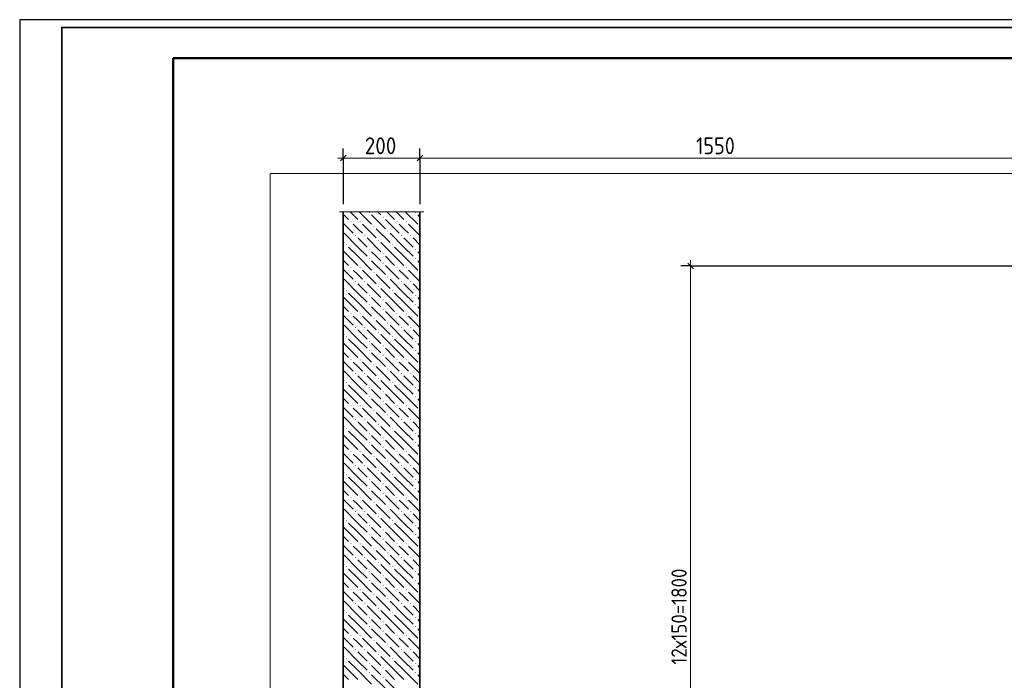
# Model space of a CAD drawing. Header units: millimetres. Extents: x 0 to 21000, y -5 to 14850.
# Tile 6 of 24: x 0 to 6420, y 10541 to 14850. Entities that reach past the tile are written whole.
import ezdxf

# ---------------------------------------------------------------- set-up
doc = ezdxf.new("R2010")
doc.units = ezdxf.units.MM
doc.layers.add('Standard', color=7, linetype='Continuous', lineweight=25)
doc.layers.add('Размерная линия_ общее', color=7, linetype='Continuous', lineweight=13)
doc.layers.add('ЖБ Стена верхний уровень', color=7, linetype='Continuous', lineweight=25, true_color=0x006e00)
doc.layers.add('Размерная выноска', color=7, linetype='Continuous')
doc.styles.add('ISOCPEUR', font='txt')

msp = doc.modelspace()

# ---------------------------------------------------------------- hatches: boundary and pattern name
at = {"layer": 'ЖБ Стена верхний уровень', "linetype": 'Continuous', "lineweight": 18, "transparency": 33554687}
for points in [[(2276.8, 13591.9), (2280, 13595.2), (2283.3, 13591.9), (2280, 13588.7)], [(2366.8, 13561.9), (2370, 13565.2), (2373.3, 13561.9), (2370, 13558.7)], [(2576.8, 13591.9), (2580, 13595.2), (2583.3, 13591.9), (2580, 13588.7)], [(2156.8, 13531.9), (2160, 13535.2), (2163.3, 13531.9), (2160, 13528.7)], [(2216.8, 13531.9), (2220, 13535.2), (2223.3, 13531.9), (2220, 13528.7)], [(2306.8, 13501.9), (2310, 13505.2), (2313.3, 13501.9), (2310, 13498.7)], [(2456.8, 13531.9), (2460, 13535.2), (2463.3, 13531.9), (2460, 13528.7)], [(2516.8, 13531.9), (2520, 13535.2), (2523.3, 13531.9), (2520, 13528.7)], [(2606.8, 13501.9), (2610, 13505.2), (2610.1, 13505.1), (2610.1, 13498.8), (2610, 13498.7)], [(2186.8, 13441.9), (2190, 13445.2), (2193.3, 13441.9), (2190, 13438.7)], [(2246.8, 13441.9), (2250, 13445.2), (2253.3, 13441.9), (2250, 13438.7)], [(2396.8, 13471.9), (2400, 13475.2), (2403.3, 13471.9), (2400, 13468.7)], [(2486.8, 13441.9), (2490, 13445.2), (2493.3, 13441.9), (2490, 13438.7)], [(2546.8, 13441.9), (2550, 13445.2), (2553.3, 13441.9), (2550, 13438.7)], [(2126.8, 13381.9), (2130, 13385.2), (2133.3, 13381.9), (2130, 13378.7)], [(2276.8, 13351.9), (2280, 13355.2), (2283.3, 13351.9), (2280, 13348.7)], [(2336.8, 13411.9), (2340, 13415.2), (2343.3, 13411.9), (2340, 13408.7)], [(2426.8, 13381.9), (2430, 13385.2), (2433.3, 13381.9), (2430, 13378.7)], [(2576.8, 13351.9), (2580, 13355.2), (2583.3, 13351.9), (2580, 13348.7)], [(2276.8, 13291.9), (2280, 13295.2), (2283.3, 13291.9), (2280, 13288.7)], [(2366.8, 13321.9), (2370, 13325.2), (2373.3, 13321.9), (2370, 13318.7)], [(2576.8, 13291.9), (2580, 13295.2), (2583.3, 13291.9), (2580, 13288.7)], [(2156.8, 13231.9), (2160, 13235.2), (2163.3, 13231.9), (2160, 13228.7)], [(2216.8, 13231.9), (2220, 13235.2), (2223.3, 13231.9), (2220, 13228.7)], [(2366.8, 13261.9), (2370, 13265.2), (2373.3, 13261.9), (2370, 13258.7)], [(2456.8, 13231.9), (2460, 13235.2), (2463.3, 13231.9), (2460, 13228.7)], [(2516.8, 13231.9), (2520, 13235.2), (2523.3, 13231.9), (2520, 13228.7)], [(2306.8, 13201.9), (2310, 13205.2), (2313.3, 13201.9), (2310, 13198.7)], [(2396.8, 13171.9), (2400, 13175.2), (2403.3, 13171.9), (2400, 13168.7)], [(2606.8, 13201.9), (2610, 13205.2), (2610.1, 13205.1), (2610.1, 13198.8), (2610, 13198.7)], [(2186.8, 13141.9), (2190, 13145.2), (2193.3, 13141.9), (2190, 13138.7)], [(2246.8, 13141.9), (2250, 13145.2), (2253.3, 13141.9), (2250, 13138.7)], [(2336.8, 13111.9), (2340, 13115.2), (2343.3, 13111.9), (2340, 13108.7)], [(2486.8, 13141.9), (2490, 13145.2), (2493.3, 13141.9), (2490, 13138.7)], [(2546.8, 13141.9), (2550, 13145.2), (2553.3, 13141.9), (2550, 13138.7)], [(2126.8, 13081.9), (2130, 13085.2), (2133.3, 13081.9), (2130, 13078.7)], [(2276.8, 13051.9), (2280, 13055.2), (2283.3, 13051.9), (2280, 13048.7)], [(2426.8, 13081.9), (2430, 13085.2), (2433.3, 13081.9), (2430, 13078.7)], [(2576.8, 13051.9), (2580, 13055.2), (2583.3, 13051.9), (2580, 13048.7)], [(2276.8, 12991.9), (2280, 12995.2), (2283.3, 12991.9), (2280, 12988.7)], [(2366.8, 13021.9), (2370, 13025.2), (2373.3, 13021.9), (2370, 13018.7)], [(2576.8, 12991.9), (2580, 12995.2), (2583.3, 12991.9), (2580, 12988.7)], [(2156.8, 12931.9), (2160, 12935.2), (2163.3, 12931.9), (2160, 12928.7)], [(2216.8, 12931.9), (2220, 12935.2), (2223.3, 12931.9), (2220, 12928.7)], [(2306.8, 12901.9), (2310, 12905.2), (2313.3, 12901.9), (2310, 12898.7)], [(2366.8, 12961.9), (2370, 12965.2), (2373.3, 12961.9), (2370, 12958.7)], [(2456.8, 12931.9), (2460, 12935.2), (2463.3, 12931.9), (2460, 12928.7)], [(2516.8, 12931.9), (2520, 12935.2), (2523.3, 12931.9), (2520, 12928.7)], [(2606.8, 12901.9), (2610, 12905.2), (2610.1, 12905.1), (2610.1, 12898.8), (2610, 12898.7)], [(2186.8, 12841.9), (2190, 12845.2), (2193.3, 12841.9), (2190, 12838.7)], [(2246.8, 12841.9), (2250, 12845.2), (2253.3, 12841.9), (2250, 12838.7)], [(2396.8, 12871.9), (2400, 12875.2), (2403.3, 12871.9), (2400, 12868.7)], [(2486.8, 12841.9), (2490, 12845.2), (2493.3, 12841.9), (2490, 12838.7)], [(2546.8, 12841.9), (2550, 12845.2), (2553.3, 12841.9), (2550, 12838.7)], [(2126.8, 12781.9), (2130, 12785.2), (2133.3, 12781.9), (2130, 12778.7)], [(2336.8, 12811.9), (2340, 12815.2), (2343.3, 12811.9), (2340, 12808.7)], [(2426.8, 12781.9), (2430, 12785.2), (2433.3, 12781.9), (2430, 12778.7)], [(2276.8, 12751.9), (2280, 12755.2), (2283.3, 12751.9), (2280, 12748.7)], [(2366.8, 12721.9), (2370, 12725.2), (2373.3, 12721.9), (2370, 12718.7)], [(2576.8, 12751.9), (2580, 12755.2), (2583.3, 12751.9), (2580, 12748.7)], [(2276.8, 12691.9), (2280, 12695.2), (2283.3, 12691.9), (2280, 12688.7)], [(2366.8, 12661.9), (2370, 12665.2), (2373.3, 12661.9), (2370, 12658.7)], [(2576.8, 12691.9), (2580, 12695.2), (2583.3, 12691.9), (2580, 12688.7)], [(2156.8, 12631.9), (2160, 12635.2), (2163.3, 12631.9), (2160, 12628.7)], [(2216.8, 12631.9), (2220, 12635.2), (2223.3, 12631.9), (2220, 12628.7)], [(2306.8, 12601.9), (2310, 12605.2), (2313.3, 12601.9), (2310, 12598.7)], [(2456.8, 12631.9), (2460, 12635.2), (2463.3, 12631.9), (2460, 12628.7)], [(2516.8, 12631.9), (2520, 12635.2), (2523.3, 12631.9), (2520, 12628.7)], [(2606.8, 12601.9), (2610, 12605.2), (2610.1, 12605.1), (2610.1, 12598.8), (2610, 12598.7)], [(2186.8, 12541.9), (2190, 12545.2), (2193.3, 12541.9), (2190, 12538.7)], [(2246.8, 12541.9), (2250, 12545.2), (2253.3, 12541.9), (2250, 12538.7)], [(2396.8, 12571.9), (2400, 12575.2), (2403.3, 12571.9), (2400, 12568.7)], [(2486.8, 12541.9), (2490, 12545.2), (2493.3, 12541.9), (2490, 12538.7)], [(2546.8, 12541.9), (2550, 12545.2), (2553.3, 12541.9), (2550, 12538.7)], [(2126.8, 12481.9), (2130, 12485.2), (2133.3, 12481.9), (2130, 12478.7)], [(2276.8, 12451.9), (2280, 12455.2), (2283.3, 12451.9), (2280, 12448.7)], [(2336.8, 12511.9), (2340, 12515.2), (2343.3, 12511.9), (2340, 12508.7)], [(2426.8, 12481.9), (2430, 12485.2), (2433.3, 12481.9), (2430, 12478.7)], [(2576.8, 12451.9), (2580, 12455.2), (2583.3, 12451.9), (2580, 12448.7)], [(2276.8, 12391.9), (2280, 12395.2), (2283.3, 12391.9), (2280, 12388.7)], [(2366.8, 12421.9), (2370, 12425.2), (2373.3, 12421.9), (2370, 12418.7)], [(2576.8, 12391.9), (2580, 12395.2), (2583.3, 12391.9), (2580, 12388.7)], [(2156.8, 12331.9), (2160, 12335.2), (2163.3, 12331.9), (2160, 12328.7)], [(2216.8, 12331.9), (2220, 12335.2), (2223.3, 12331.9), (2220, 12328.7)], [(2366.8, 12361.9), (2370, 12365.2), (2373.3, 12361.9), (2370, 12358.7)], [(2456.8, 12331.9), (2460, 12335.2), (2463.3, 12331.9), (2460, 12328.7)], [(2516.8, 12331.9), (2520, 12335.2), (2523.3, 12331.9), (2520, 12328.7)], [(2306.8, 12301.9), (2310, 12305.2), (2313.3, 12301.9), (2310, 12298.7)], [(2396.8, 12271.9), (2400, 12275.2), (2403.3, 12271.9), (2400, 12268.7)], [(2606.8, 12301.9), (2610, 12305.2), (2610.1, 12305.1), (2610.1, 12298.8), (2610, 12298.7)], [(2186.8, 12241.9), (2190, 12245.2), (2193.3, 12241.9), (2190, 12238.7)], [(2246.8, 12241.9), (2250, 12245.2), (2253.3, 12241.9), (2250, 12238.7)], [(2336.8, 12211.9), (2340, 12215.2), (2343.3, 12211.9), (2340, 12208.7)], [(2486.8, 12241.9), (2490, 12245.2), (2493.3, 12241.9), (2490, 12238.7)], [(2546.8, 12241.9), (2550, 12245.2), (2553.3, 12241.9), (2550, 12238.7)], [(2126.8, 12181.9), (2130, 12185.2), (2133.3, 12181.9), (2130, 12178.7)], [(2276.8, 12151.9), (2280, 12155.2), (2283.3, 12151.9), (2280, 12148.7)], [(2426.8, 12181.9), (2430, 12185.2), (2433.3, 12181.9), (2430, 12178.7)], [(2576.8, 12151.9), (2580, 12155.2), (2583.3, 12151.9), (2580, 12148.7)], [(2276.8, 12091.9), (2280, 12095.2), (2283.3, 12091.9), (2280, 12088.7)], [(2366.8, 12121.9), (2370, 12125.2), (2373.3, 12121.9), (2370, 12118.7)], [(2576.8, 12091.9), (2580, 12095.2), (2583.3, 12091.9), (2580, 12088.7)], [(2156.8, 12031.9), (2160, 12035.2), (2163.3, 12031.9), (2160, 12028.7)], [(2216.8, 12031.9), (2220, 12035.2), (2223.3, 12031.9), (2220, 12028.7)], [(2366.8, 12061.9), (2370, 12065.2), (2373.3, 12061.9), (2370, 12058.7)], [(2456.8, 12031.9), (2460, 12035.2), (2463.3, 12031.9), (2460, 12028.7)], [(2516.8, 12031.9), (2520, 12035.2), (2523.3, 12031.9), (2520, 12028.7)], [(2186.8, 11941.9), (2190, 11945.2), (2193.3, 11941.9), (2190, 11938.7)], [(2246.8, 11941.9), (2250, 11945.2), (2253.3, 11941.9), (2250, 11938.7)], [(2306.8, 12001.9), (2310, 12005.2), (2313.3, 12001.9), (2310, 11998.7)], [(2396.8, 11971.9), (2400, 11975.2), (2403.3, 11971.9), (2400, 11968.7)], [(2486.8, 11941.9), (2490, 11945.2), (2493.3, 11941.9), (2490, 11938.7)], [(2546.8, 11941.9), (2550, 11945.2), (2553.3, 11941.9), (2550, 11938.7)], [(2606.8, 12001.9), (2610, 12005.2), (2610.1, 12005.1), (2610.1, 11998.8), (2610, 11998.7)], [(2126.8, 11881.9), (2130, 11885.2), (2133.3, 11881.9), (2130, 11878.7)], [(2336.8, 11911.9), (2340, 11915.2), (2343.3, 11911.9), (2340, 11908.7)], [(2426.8, 11881.9), (2430, 11885.2), (2433.3, 11881.9), (2430, 11878.7)], [(2276.8, 11851.9), (2280, 11855.2), (2283.3, 11851.9), (2280, 11848.7)], [(2366.8, 11821.9), (2370, 11825.2), (2373.3, 11821.9), (2370, 11818.7)], [(2576.8, 11851.9), (2580, 11855.2), (2583.3, 11851.9), (2580, 11848.7)], [(2276.8, 11791.9), (2280, 11795.2), (2283.3, 11791.9), (2280, 11788.7)], [(2366.8, 11761.9), (2370, 11765.2), (2373.3, 11761.9), (2370, 11758.7)], [(2576.8, 11791.9), (2580, 11795.2), (2583.3, 11791.9), (2580, 11788.7)], [(2156.8, 11731.9), (2160, 11735.2), (2163.3, 11731.9), (2160, 11728.7)], [(2216.8, 11731.9), (2220, 11735.2), (2223.3, 11731.9), (2220, 11728.7)], [(2306.8, 11701.9), (2310, 11705.2), (2313.3, 11701.9), (2310, 11698.7)], [(2456.8, 11731.9), (2460, 11735.2), (2463.3, 11731.9), (2460, 11728.7)], [(2516.8, 11731.9), (2520, 11735.2), (2523.3, 11731.9), (2520, 11728.7)], [(2606.8, 11701.9), (2610, 11705.2), (2610.1, 11705.1), (2610.1, 11698.8), (2610, 11698.7)], [(2186.8, 11641.9), (2190, 11645.2), (2193.3, 11641.9), (2190, 11638.7)], [(2246.8, 11641.9), (2250, 11645.2), (2253.3, 11641.9), (2250, 11638.7)], [(2396.8, 11671.9), (2400, 11675.2), (2403.3, 11671.9), (2400, 11668.7)], [(2486.8, 11641.9), (2490, 11645.2), (2493.3, 11641.9), (2490, 11638.7)], [(2546.8, 11641.9), (2550, 11645.2), (2553.3, 11641.9), (2550, 11638.7)], [(2126.8, 11581.9), (2130, 11585.2), (2133.3, 11581.9), (2130, 11578.7)], [(2336.8, 11611.9), (2340, 11615.2), (2343.3, 11611.9), (2340, 11608.7)], [(2426.8, 11581.9), (2430, 11585.2), (2433.3, 11581.9), (2430, 11578.7)], [(2276.8, 11551.9), (2280, 11555.2), (2283.3, 11551.9), (2280, 11548.7)], [(2276.8, 11491.9), (2280, 11495.2), (2283.3, 11491.9), (2280, 11488.7)], [(2366.8, 11521.9), (2370, 11525.2), (2373.3, 11521.9), (2370, 11518.7)], [(2576.8, 11551.9), (2580, 11555.2), (2583.3, 11551.9), (2580, 11548.7)], [(2576.8, 11491.9), (2580, 11495.2), (2583.3, 11491.9), (2580, 11488.7)], [(2156.8, 11431.9), (2160, 11435.2), (2163.3, 11431.9), (2160, 11428.7)], [(2216.8, 11431.9), (2220, 11435.2), (2223.3, 11431.9), (2220, 11428.7)], [(2366.8, 11461.9), (2370, 11465.2), (2373.3, 11461.9), (2370, 11458.7)], [(2456.8, 11431.9), (2460, 11435.2), (2463.3, 11431.9), (2460, 11428.7)], [(2516.8, 11431.9), (2520, 11435.2), (2523.3, 11431.9), (2520, 11428.7)], [(2306.8, 11401.9), (2310, 11405.2), (2313.3, 11401.9), (2310, 11398.7)], [(2396.8, 11371.9), (2400, 11375.2), (2403.3, 11371.9), (2400, 11368.7)], [(2606.8, 11401.9), (2610, 11405.2), (2610.1, 11405.1), (2610.1, 11398.8), (2610, 11398.7)], [(2186.8, 11341.9), (2190, 11345.2), (2193.3, 11341.9), (2190, 11338.7)], [(2246.8, 11341.9), (2250, 11345.2), (2253.3, 11341.9), (2250, 11338.7)], [(2336.8, 11311.9), (2340, 11315.2), (2343.3, 11311.9), (2340, 11308.7)], [(2486.8, 11341.9), (2490, 11345.2), (2493.3, 11341.9), (2490, 11338.7)], [(2546.8, 11341.9), (2550, 11345.2), (2553.3, 11341.9), (2550, 11338.7)], [(2126.8, 11281.9), (2130, 11285.2), (2133.3, 11281.9), (2130, 11278.7)], [(2276.8, 11251.9), (2280, 11255.2), (2283.3, 11251.9), (2280, 11248.7)], [(2426.8, 11281.9), (2430, 11285.2), (2433.3, 11281.9), (2430, 11278.7)], [(2576.8, 11251.9), (2580, 11255.2), (2583.3, 11251.9), (2580, 11248.7)], [(2276.8, 11191.9), (2280, 11195.2), (2283.3, 11191.9), (2280, 11188.7)], [(2366.8, 11221.9), (2370, 11225.2), (2373.3, 11221.9), (2370, 11218.7)], [(2576.8, 11191.9), (2580, 11195.2), (2583.3, 11191.9), (2580, 11188.7)], [(2156.8, 11131.9), (2160, 11135.2), (2163.3, 11131.9), (2160, 11128.7)], [(2216.8, 11131.9), (2220, 11135.2), (2223.3, 11131.9), (2220, 11128.7)], [(2366.8, 11161.9), (2370, 11165.2), (2373.3, 11161.9), (2370, 11158.7)], [(2456.8, 11131.9), (2460, 11135.2), (2463.3, 11131.9), (2460, 11128.7)], [(2516.8, 11131.9), (2520, 11135.2), (2523.3, 11131.9), (2520, 11128.7)], [(2186.8, 11041.9), (2190, 11045.2), (2193.3, 11041.9), (2190, 11038.7)], [(2246.8, 11041.9), (2250, 11045.2), (2253.3, 11041.9), (2250, 11038.7)], [(2306.8, 11101.9), (2310, 11105.2), (2313.3, 11101.9), (2310, 11098.7)], [(2396.8, 11071.9), (2400, 11075.2), (2403.3, 11071.9), (2400, 11068.7)], [(2486.8, 11041.9), (2490, 11045.2), (2493.3, 11041.9), (2490, 11038.7)], [(2546.8, 11041.9), (2550, 11045.2), (2553.3, 11041.9), (2550, 11038.7)], [(2606.8, 11101.9), (2610, 11105.2), (2610.1, 11105.1), (2610.1, 11098.8), (2610, 11098.7)], [(2126.8, 10981.9), (2130, 10985.2), (2133.3, 10981.9), (2130, 10978.7)], [(2336.8, 11011.9), (2340, 11015.2), (2343.3, 11011.9), (2340, 11008.7)], [(2426.8, 10981.9), (2430, 10985.2), (2433.3, 10981.9), (2430, 10978.7)], [(2276.8, 10951.9), (2280, 10955.2), (2283.3, 10951.9), (2280, 10948.7)], [(2366.8, 10921.9), (2370, 10925.2), (2373.3, 10921.9), (2370, 10918.7)], [(2576.8, 10951.9), (2580, 10955.2), (2583.3, 10951.9), (2580, 10948.7)], [(2276.8, 10891.9), (2280, 10895.2), (2283.3, 10891.9), (2280, 10888.7)], [(2366.8, 10861.9), (2370, 10865.2), (2373.3, 10861.9), (2370, 10858.7)], [(2576.8, 10891.9), (2580, 10895.2), (2583.3, 10891.9), (2580, 10888.7)], [(2156.8, 10831.9), (2160, 10835.2), (2163.3, 10831.9), (2160, 10828.7)], [(2216.8, 10831.9), (2220, 10835.2), (2223.3, 10831.9), (2220, 10828.7)], [(2306.8, 10801.9), (2310, 10805.2), (2313.3, 10801.9), (2310, 10798.7)], [(2456.8, 10831.9), (2460, 10835.2), (2463.3, 10831.9), (2460, 10828.7)], [(2516.8, 10831.9), (2520, 10835.2), (2523.3, 10831.9), (2520, 10828.7)], [(2606.8, 10801.9), (2610, 10805.2), (2610.1, 10805.1), (2610.1, 10798.8), (2610, 10798.7)], [(2186.8, 10741.9), (2190, 10745.2), (2193.3, 10741.9), (2190, 10738.7)], [(2246.8, 10741.9), (2250, 10745.2), (2253.3, 10741.9), (2250, 10738.7)], [(2396.8, 10771.9), (2400, 10775.2), (2403.3, 10771.9), (2400, 10768.7)], [(2486.8, 10741.9), (2490, 10745.2), (2493.3, 10741.9), (2490, 10738.7)], [(2546.8, 10741.9), (2550, 10745.2), (2553.3, 10741.9), (2550, 10738.7)], [(2126.8, 10681.9), (2130, 10685.2), (2133.3, 10681.9), (2130, 10678.7)], [(2336.8, 10711.9), (2340, 10715.2), (2343.3, 10711.9), (2340, 10708.7)], [(2426.8, 10681.9), (2430, 10685.2), (2433.3, 10681.9), (2430, 10678.7)], [(2276.8, 10651.9), (2280, 10655.2), (2283.3, 10651.9), (2280, 10648.7)], [(2276.8, 10591.9), (2280, 10595.2), (2283.3, 10591.9), (2280, 10588.7)], [(2366.8, 10621.9), (2370, 10625.2), (2373.3, 10621.9), (2370, 10618.7)], [(2576.8, 10651.9), (2580, 10655.2), (2583.3, 10651.9), (2580, 10648.7)], [(2576.8, 10591.9), (2580, 10595.2), (2583.3, 10591.9), (2580, 10588.7)], [(2366.8, 10561.9), (2370, 10565.2), (2373.3, 10561.9), (2370, 10558.7)]]:
    msp.add_hatch(color=7, dxfattribs=at).paths.add_polyline_path(points, flags=16)

# ---------------------------------------------------------------- linework, layer by layer
at = {"layer": 'Standard', "color": 7, "linetype": 'Continuous', "lineweight": 25, "transparency": 33554687}
msp.add_line((1000, 14600), (1000, 529.1), dxfattribs=at)
msp.add_lwpolyline([(0, 0), (21000, 0), (21000, 14850), (0, 14850), (0, 0)], close=True, dxfattribs=at)
at = {"layer": 'Standard', "color": 7, "linetype": 'Continuous', "lineweight": 35, "transparency": 33554687}
msp.add_lwpolyline([(20350, 14800), (274.2, 14800), (274.2, 5887.7), (20350, 5887.7), (20350, 14800)], dxfattribs=at)
at = {"layer": 'Standard', "color": 7, "linetype": 'Continuous', "lineweight": 50, "transparency": 33554687}
msp.add_lwpolyline([(1000, 14600), (20750, 14600), (20750, 250), (1000, 250), (1000, 14600)], close=True, dxfattribs=at)
at = {"layer": 'Standard', "color": 254, "linetype": 'Continuous', "lineweight": 13, "true_color": 0xc4c4ff, "transparency": 33554687}
msp.add_lwpolyline([(1634.2, 7756), (19583.4, 7756), (19583.4, 13847.8), (1634.2, 13847.8), (1634.2, 7756)], dxfattribs=at)
at = {"layer": 'ЖБ Стена верхний уровень', "color": 7, "linetype": 'Continuous', "lineweight": 35, "transparency": 33554687}
for p, q in [((2110.1, 13597.8), (2110.1, 8743.5)), ((2610.1, 8743.5), (2610.1, 13597.8))]:
    msp.add_line(p, q, dxfattribs=at)
at = {"layer": 'ЖБ Стена верхний уровень', "color": 251, "linetype": 'Continuous', "lineweight": 18, "true_color": 0x575757, "transparency": 33554687}
for p, q in [((2110.1, 13581.8), (2145, 13546.9)), ((2154.1, 13597.8), (2205, 13546.9)), ((2214.1, 13597.8), (2295, 13516.9)), ((2295, 13576.9), (2385, 13486.9)), ((2355, 13576.9), (2334.1, 13597.8)), ((2385, 13546.9), (2475, 13456.9)), ((2394.1, 13597.8), (2445, 13546.9)), ((2454.1, 13597.8), (2505, 13546.9)), ((2514.1, 13597.8), (2595, 13516.9)), ((2595, 13576.9), (2610.1, 13561.8)), ((2110.1, 13521.8), (2175, 13456.9)), ((2205, 13486.9), (2175, 13516.9)), ((2235, 13456.9), (2205, 13486.9)), ((2235, 13516.9), (2325, 13426.9)), ((2325, 13486.9), (2415, 13396.9)), ((2505, 13486.9), (2475, 13516.9)), ((2535, 13456.9), (2505, 13486.9)), ((2535, 13516.9), (2610.1, 13441.8)), ((2205, 13366.9), (2115, 13456.9)), ((2205, 13426.9), (2265, 13366.9)), ((2265, 13426.9), (2355, 13336.9)), ((2505, 13366.9), (2415, 13456.9)), ((2505, 13426.9), (2565, 13366.9)), ((2565, 13426.9), (2610.1, 13381.8)), ((2110.1, 13401.8), (2115, 13396.9)), ((2145, 13366.9), (2205, 13306.9)), ((2205, 13366.9), (2265, 13306.9)), ((2445, 13306.9), (2355, 13396.9)), ((2445, 13366.9), (2505, 13306.9)), ((2505, 13366.9), (2565, 13306.9)), ((2145, 13306.9), (2110.1, 13341.8)), ((2145, 13306.9), (2205, 13246.9)), ((2205, 13306.9), (2295, 13216.9)), ((2325, 13306.9), (2295, 13336.9)), ((2355, 13276.9), (2325, 13306.9)), ((2385, 13306.9), (2445, 13246.9)), ((2445, 13306.9), (2505, 13246.9)), ((2505, 13306.9), (2595, 13216.9)), ((2610.1, 13321.8), (2595, 13336.9)), ((2110.1, 13281.8), (2145, 13246.9)), ((2295, 13276.9), (2385, 13186.9)), ((2385, 13246.9), (2475, 13156.9)), ((2595, 13276.9), (2610.1, 13261.8)), ((2110.1, 13221.8), (2175, 13156.9)), ((2205, 13186.9), (2175, 13216.9)), ((2235, 13156.9), (2205, 13186.9)), ((2235, 13216.9), (2325, 13126.9)), ((2325, 13186.9), (2415, 13096.9)), ((2505, 13186.9), (2475, 13216.9)), ((2535, 13156.9), (2505, 13186.9)), ((2535, 13216.9), (2610.1, 13141.8)), ((2110.1, 13101.8), (2115, 13096.9)), ((2205, 13066.9), (2115, 13156.9)), ((2205, 13126.9), (2265, 13066.9)), ((2265, 13126.9), (2355, 13036.9)), ((2505, 13066.9), (2415, 13156.9)), ((2505, 13126.9), (2565, 13066.9)), ((2565, 13126.9), (2610.1, 13081.8)), ((2145, 13006.9), (2110.1, 13041.8)), ((2145, 13066.9), (2205, 13006.9)), ((2205, 13066.9), (2265, 13006.9)), ((2325, 13006.9), (2295, 13036.9)), ((2445, 13006.9), (2355, 13096.9)), ((2445, 13066.9), (2505, 13006.9)), ((2505, 13066.9), (2565, 13006.9)), ((2610.1, 13021.8), (2595, 13036.9)), ((2110.1, 12981.8), (2145, 12946.9)), ((2145, 13006.9), (2205, 12946.9)), ((2205, 13006.9), (2295, 12916.9)), ((2295, 12976.9), (2385, 12886.9)), ((2355, 12976.9), (2325, 13006.9)), ((2385, 13006.9), (2445, 12946.9)), ((2445, 13006.9), (2505, 12946.9)), ((2505, 13006.9), (2595, 12916.9)), ((2595, 12976.9), (2610.1, 12961.8)), ((2110.1, 12921.8), (2175, 12856.9)), ((2205, 12886.9), (2175, 12916.9)), ((2235, 12916.9), (2325, 12826.9)), ((2385, 12946.9), (2475, 12856.9)), ((2505, 12886.9), (2475, 12916.9)), ((2535, 12916.9), (2610.1, 12841.8)), ((2205, 12766.9), (2115, 12856.9)), ((2235, 12856.9), (2205, 12886.9)), ((2325, 12886.9), (2415, 12796.9)), ((2505, 12766.9), (2415, 12856.9)), ((2535, 12856.9), (2505, 12886.9)), ((2110.1, 12801.8), (2115, 12796.9)), ((2205, 12826.9), (2265, 12766.9)), ((2265, 12826.9), (2355, 12736.9)), ((2445, 12706.9), (2355, 12796.9)), ((2505, 12826.9), (2565, 12766.9)), ((2565, 12826.9), (2610.1, 12781.8)), ((2145, 12706.9), (2110.1, 12741.8)), ((2145, 12766.9), (2205, 12706.9)), ((2205, 12766.9), (2265, 12706.9)), ((2325, 12706.9), (2295, 12736.9)), ((2445, 12766.9), (2505, 12706.9)), ((2505, 12766.9), (2565, 12706.9)), ((2610.1, 12721.8), (2595, 12736.9)), ((2110.1, 12681.8), (2145, 12646.9)), ((2145, 12706.9), (2205, 12646.9)), ((2205, 12706.9), (2295, 12616.9)), ((2295, 12676.9), (2385, 12586.9)), ((2355, 12676.9), (2325, 12706.9)), ((2385, 12706.9), (2445, 12646.9)), ((2445, 12706.9), (2505, 12646.9)), ((2505, 12706.9), (2595, 12616.9)), ((2595, 12676.9), (2610.1, 12661.8)), ((2110.1, 12621.8), (2175, 12556.9)), ((2205, 12586.9), (2175, 12616.9)), ((2235, 12556.9), (2205, 12586.9)), ((2235, 12616.9), (2325, 12526.9)), ((2325, 12586.9), (2415, 12496.9)), ((2385, 12646.9), (2475, 12556.9)), ((2505, 12586.9), (2475, 12616.9)), ((2535, 12556.9), (2505, 12586.9)), ((2535, 12616.9), (2610.1, 12541.8)), ((2205, 12466.9), (2115, 12556.9)), ((2205, 12526.9), (2265, 12466.9)), ((2265, 12526.9), (2355, 12436.9)), ((2505, 12466.9), (2415, 12556.9)), ((2505, 12526.9), (2565, 12466.9)), ((2565, 12526.9), (2610.1, 12481.8)), ((2110.1, 12501.8), (2115, 12496.9)), ((2145, 12466.9), (2205, 12406.9)), ((2205, 12466.9), (2265, 12406.9)), ((2445, 12406.9), (2355, 12496.9)), ((2445, 12466.9), (2505, 12406.9)), ((2505, 12466.9), (2565, 12406.9)), ((2145, 12406.9), (2110.1, 12441.8)), ((2145, 12406.9), (2205, 12346.9)), ((2205, 12406.9), (2295, 12316.9)), ((2325, 12406.9), (2295, 12436.9)), ((2355, 12376.9), (2325, 12406.9)), ((2385, 12406.9), (2445, 12346.9)), ((2445, 12406.9), (2505, 12346.9)), ((2505, 12406.9), (2595, 12316.9)), ((2610.1, 12421.8), (2595, 12436.9)), ((2110.1, 12381.8), (2145, 12346.9)), ((2295, 12376.9), (2385, 12286.9)), ((2385, 12346.9), (2475, 12256.9)), ((2595, 12376.9), (2610.1, 12361.8)), ((2110.1, 12321.8), (2175, 12256.9)), ((2205, 12286.9), (2175, 12316.9)), ((2235, 12256.9), (2205, 12286.9)), ((2235, 12316.9), (2325, 12226.9)), ((2325, 12286.9), (2415, 12196.9)), ((2505, 12286.9), (2475, 12316.9)), ((2535, 12256.9), (2505, 12286.9)), ((2535, 12316.9), (2610.1, 12241.8)), ((2110.1, 12201.8), (2115, 12196.9)), ((2205, 12166.9), (2115, 12256.9)), ((2205, 12226.9), (2265, 12166.9)), ((2265, 12226.9), (2355, 12136.9)), ((2505, 12166.9), (2415, 12256.9)), ((2505, 12226.9), (2565, 12166.9)), ((2565, 12226.9), (2610.1, 12181.8)), ((2145, 12106.9), (2110.1, 12141.8)), ((2145, 12166.9), (2205, 12106.9)), ((2205, 12166.9), (2265, 12106.9)), ((2325, 12106.9), (2295, 12136.9)), ((2445, 12106.9), (2355, 12196.9)), ((2445, 12166.9), (2505, 12106.9)), ((2505, 12166.9), (2565, 12106.9)), ((2610.1, 12121.8), (2595, 12136.9)), ((2110.1, 12081.8), (2145, 12046.9)), ((2145, 12106.9), (2205, 12046.9)), ((2205, 12106.9), (2295, 12016.9)), ((2295, 12076.9), (2385, 11986.9)), ((2355, 12076.9), (2325, 12106.9)), ((2385, 12106.9), (2445, 12046.9)), ((2445, 12106.9), (2505, 12046.9)), ((2505, 12106.9), (2595, 12016.9)), ((2595, 12076.9), (2610.1, 12061.8)), ((2110.1, 12021.8), (2175, 11956.9)), ((2205, 11986.9), (2175, 12016.9)), ((2235, 12016.9), (2325, 11926.9)), ((2385, 12046.9), (2475, 11956.9)), ((2505, 11986.9), (2475, 12016.9)), ((2535, 12016.9), (2610.1, 11941.8)), ((2205, 11866.9), (2115, 11956.9)), ((2235, 11956.9), (2205, 11986.9)), ((2325, 11986.9), (2415, 11896.9)), ((2505, 11866.9), (2415, 11956.9)), ((2535, 11956.9), (2505, 11986.9)), ((2110.1, 11901.8), (2115, 11896.9)), ((2205, 11926.9), (2265, 11866.9)), ((2265, 11926.9), (2355, 11836.9)), ((2445, 11806.9), (2355, 11896.9)), ((2505, 11926.9), (2565, 11866.9)), ((2565, 11926.9), (2610.1, 11881.8)), ((2145, 11806.9), (2110.1, 11841.8)), ((2145, 11866.9), (2205, 11806.9)), ((2205, 11866.9), (2265, 11806.9)), ((2325, 11806.9), (2295, 11836.9)), ((2445, 11866.9), (2505, 11806.9)), ((2505, 11866.9), (2565, 11806.9)), ((2610.1, 11821.8), (2595, 11836.9)), ((2110.1, 11781.8), (2145, 11746.9)), ((2145, 11806.9), (2205, 11746.9)), ((2205, 11806.9), (2295, 11716.9)), ((2295, 11776.9), (2385, 11686.9)), ((2355, 11776.9), (2325, 11806.9)), ((2385, 11806.9), (2445, 11746.9)), ((2445, 11806.9), (2505, 11746.9)), ((2505, 11806.9), (2595, 11716.9)), ((2595, 11776.9), (2610.1, 11761.8)), ((2110.1, 11721.8), (2175, 11656.9)), ((2205, 11686.9), (2175, 11716.9)), ((2235, 11656.9), (2205, 11686.9)), ((2235, 11716.9), (2325, 11626.9)), ((2325, 11686.9), (2415, 11596.9)), ((2385, 11746.9), (2475, 11656.9)), ((2505, 11686.9), (2475, 11716.9)), ((2535, 11656.9), (2505, 11686.9)), ((2535, 11716.9), (2610.1, 11641.8)), ((2205, 11566.9), (2115, 11656.9)), ((2205, 11626.9), (2265, 11566.9)), ((2265, 11626.9), (2355, 11536.9)), ((2505, 11566.9), (2415, 11656.9)), ((2505, 11626.9), (2565, 11566.9)), ((2565, 11626.9), (2610.1, 11581.8)), ((2110.1, 11601.8), (2115, 11596.9)), ((2145, 11566.9), (2205, 11506.9)), ((2205, 11566.9), (2265, 11506.9)), ((2445, 11506.9), (2355, 11596.9)), ((2445, 11566.9), (2505, 11506.9)), ((2505, 11566.9), (2565, 11506.9)), ((2145, 11506.9), (2110.1, 11541.8)), ((2145, 11506.9), (2205, 11446.9)), ((2205, 11506.9), (2295, 11416.9)), ((2325, 11506.9), (2295, 11536.9)), ((2355, 11476.9), (2325, 11506.9)), ((2385, 11506.9), (2445, 11446.9)), ((2445, 11506.9), (2505, 11446.9)), ((2505, 11506.9), (2595, 11416.9)), ((2610.1, 11521.8), (2595, 11536.9)), ((2110.1, 11481.8), (2145, 11446.9)), ((2295, 11476.9), (2385, 11386.9)), ((2385, 11446.9), (2475, 11356.9)), ((2595, 11476.9), (2610.1, 11461.8)), ((2110.1, 11421.8), (2175, 11356.9)), ((2205, 11386.9), (2175, 11416.9)), ((2235, 11356.9), (2205, 11386.9)), ((2235, 11416.9), (2325, 11326.9)), ((2325, 11386.9), (2415, 11296.9)), ((2505, 11386.9), (2475, 11416.9)), ((2535, 11356.9), (2505, 11386.9)), ((2535, 11416.9), (2610.1, 11341.8)), ((2110.1, 11301.8), (2115, 11296.9)), ((2205, 11266.9), (2115, 11356.9)), ((2205, 11326.9), (2265, 11266.9)), ((2265, 11326.9), (2355, 11236.9)), ((2505, 11266.9), (2415, 11356.9)), ((2505, 11326.9), (2565, 11266.9)), ((2565, 11326.9), (2610.1, 11281.8)), ((2145, 11206.9), (2110.1, 11241.8)), ((2145, 11266.9), (2205, 11206.9)), ((2205, 11266.9), (2265, 11206.9)), ((2325, 11206.9), (2295, 11236.9)), ((2445, 11206.9), (2355, 11296.9)), ((2445, 11266.9), (2505, 11206.9)), ((2505, 11266.9), (2565, 11206.9)), ((2610.1, 11221.8), (2595, 11236.9)), ((2110.1, 11181.8), (2145, 11146.9)), ((2145, 11206.9), (2205, 11146.9)), ((2205, 11206.9), (2295, 11116.9)), ((2295, 11176.9), (2385, 11086.9)), ((2355, 11176.9), (2325, 11206.9)), ((2385, 11206.9), (2445, 11146.9)), ((2445, 11206.9), (2505, 11146.9)), ((2505, 11206.9), (2595, 11116.9)), ((2595, 11176.9), (2610.1, 11161.8)), ((2110.1, 11121.8), (2175, 11056.9)), ((2205, 11086.9), (2175, 11116.9)), ((2235, 11116.9), (2325, 11026.9)), ((2385, 11146.9), (2475, 11056.9)), ((2505, 11086.9), (2475, 11116.9)), ((2535, 11116.9), (2610.1, 11041.8)), ((2205, 10966.9), (2115, 11056.9)), ((2235, 11056.9), (2205, 11086.9)), ((2325, 11086.9), (2415, 10996.9)), ((2505, 10966.9), (2415, 11056.9)), ((2535, 11056.9), (2505, 11086.9)), ((2110.1, 11001.8), (2115, 10996.9)), ((2205, 11026.9), (2265, 10966.9)), ((2265, 11026.9), (2355, 10936.9)), ((2445, 10906.9), (2355, 10996.9)), ((2505, 11026.9), (2565, 10966.9)), ((2565, 11026.9), (2610.1, 10981.8)), ((2145, 10906.9), (2110.1, 10941.8)), ((2145, 10966.9), (2205, 10906.9)), ((2205, 10966.9), (2265, 10906.9)), ((2325, 10906.9), (2295, 10936.9)), ((2445, 10966.9), (2505, 10906.9)), ((2505, 10966.9), (2565, 10906.9)), ((2610.1, 10921.8), (2595, 10936.9)), ((2110.1, 10881.8), (2145, 10846.9)), ((2145, 10906.9), (2205, 10846.9)), ((2205, 10906.9), (2295, 10816.9)), ((2295, 10876.9), (2385, 10786.9)), ((2355, 10876.9), (2325, 10906.9)), ((2385, 10906.9), (2445, 10846.9)), ((2445, 10906.9), (2505, 10846.9)), ((2505, 10906.9), (2595, 10816.9)), ((2595, 10876.9), (2610.1, 10861.8)), ((2110.1, 10821.8), (2175, 10756.9)), ((2205, 10786.9), (2175, 10816.9)), ((2235, 10756.9), (2205, 10786.9)), ((2235, 10816.9), (2325, 10726.9)), ((2325, 10786.9), (2415, 10696.9)), ((2385, 10846.9), (2475, 10756.9)), ((2505, 10786.9), (2475, 10816.9)), ((2535, 10756.9), (2505, 10786.9)), ((2535, 10816.9), (2610.1, 10741.8)), ((2205, 10666.9), (2115, 10756.9)), ((2205, 10726.9), (2265, 10666.9)), ((2265, 10726.9), (2355, 10636.9)), ((2505, 10666.9), (2415, 10756.9)), ((2505, 10726.9), (2565, 10666.9)), ((2565, 10726.9), (2610.1, 10681.8)), ((2110.1, 10701.8), (2115, 10696.9)), ((2145, 10666.9), (2205, 10606.9)), ((2205, 10666.9), (2265, 10606.9)), ((2445, 10606.9), (2355, 10696.9)), ((2445, 10666.9), (2505, 10606.9)), ((2505, 10666.9), (2565, 10606.9)), ((2145, 10606.9), (2110.1, 10641.8)), ((2145, 10606.9), (2205, 10546.9)), ((2205, 10606.9), (2295, 10516.9)), ((2325, 10606.9), (2295, 10636.9)), ((2355, 10576.9), (2325, 10606.9)), ((2385, 10606.9), (2445, 10546.9)), ((2445, 10606.9), (2505, 10546.9)), ((2505, 10606.9), (2595, 10516.9)), ((2610.1, 10621.8), (2595, 10636.9)), ((2110.1, 10581.8), (2145, 10546.9)), ((2295, 10576.9), (2385, 10486.9)), ((2385, 10546.9), (2475, 10456.9)), ((2595, 10576.9), (2610.1, 10561.8))]:
    msp.add_line(p, q, dxfattribs=at)
at = {"layer": 'Размерная выноска', "color": 7, "linetype": 'Continuous', "lineweight": 13, "transparency": 33554687}
msp.add_line((2085.1, 13597.8), (2635.1, 13597.8), dxfattribs=at)
at = {"layer": 'Размерная линия_ общее', "color": 253, "linetype": 'Continuous', "lineweight": -3, "true_color": 0xa0a0a0, "transparency": 33554687}
for p, q in [((2110.1, 13947.5), (2110.1, 14010)), ((2610.1, 13947.5), (2610.1, 14010)), ((2110.1, 13947.5), (2110.1, 13885)), ((2110.1, 13947.5), (2110.1, 13647.8)), ((2610.1, 13947.5), (2610.1, 13885)), ((2610.1, 13947.5), (2610.1, 13647.8)), ((4374.4, 13243.5), (4311.9, 13243.5)), ((4374.4, 13243.5), (4436.9, 13243.5)), ((4374.4, 13243.5), (14685.1, 13243.5))]:
    msp.add_line(p, q, dxfattribs=at)
at = {"layer": 'Размерная линия_ общее', "color": 7, "linetype": 'Continuous', "lineweight": 13, "transparency": 33554687}
for p, q in [((2110.1, 13947.5), (2072.6, 13947.5)), ((2610.1, 13947.5), (2110.1, 13947.5)), ((6485.1, 13947.5), (2610.1, 13947.5)), ((4374.4, 13243.5), (4374.4, 13281)), ((4374.4, 8743.5), (4374.4, 13243.5))]:
    msp.add_line(p, q, dxfattribs=at)
at = {"layer": 'Размерная линия_ общее', "color": 7, "linetype": 'Continuous', "lineweight": 25, "transparency": 33554687}
for p, q in [((2128.9, 13966.3), (2091.4, 13928.8)), ((2628.9, 13966.3), (2591.4, 13928.8)), ((4393.2, 13224.7), (4355.7, 13262.2))]:
    msp.add_line(p, q, dxfattribs=at)

# ---------------------------------------------------------------- texts
at = {"layer": 'Размерная линия_ общее', "color": 7, "linetype": 'Continuous', "lineweight": 25, "transparency": 33554687, "char_height": 110, "attachment_point": 7, "style": 'ISOCPEUR'}
for s, insert, width in [('\\W0.91;200', (2250.1, 13972.5), 280.99), ('\\W0.87;1550', (4410.1, 13972.5), 333.451)]:
    msp.add_mtext(s, dxfattribs=dict(at, insert=insert, width=width))
at = {"layer": 'Размерная линия_ общее', "color": 7, "linetype": 'Continuous', "lineweight": 18, "transparency": 33554687, "insert": (4349.4, 10643.5), "char_height": 100, "width": 754.467, "attachment_point": 7, "rotation": 90, "style": 'ISOCPEUR'}
msp.add_mtext('\\W0.90;12х150=1800', dxfattribs=at)

doc.saveas('drawing.dxf')
